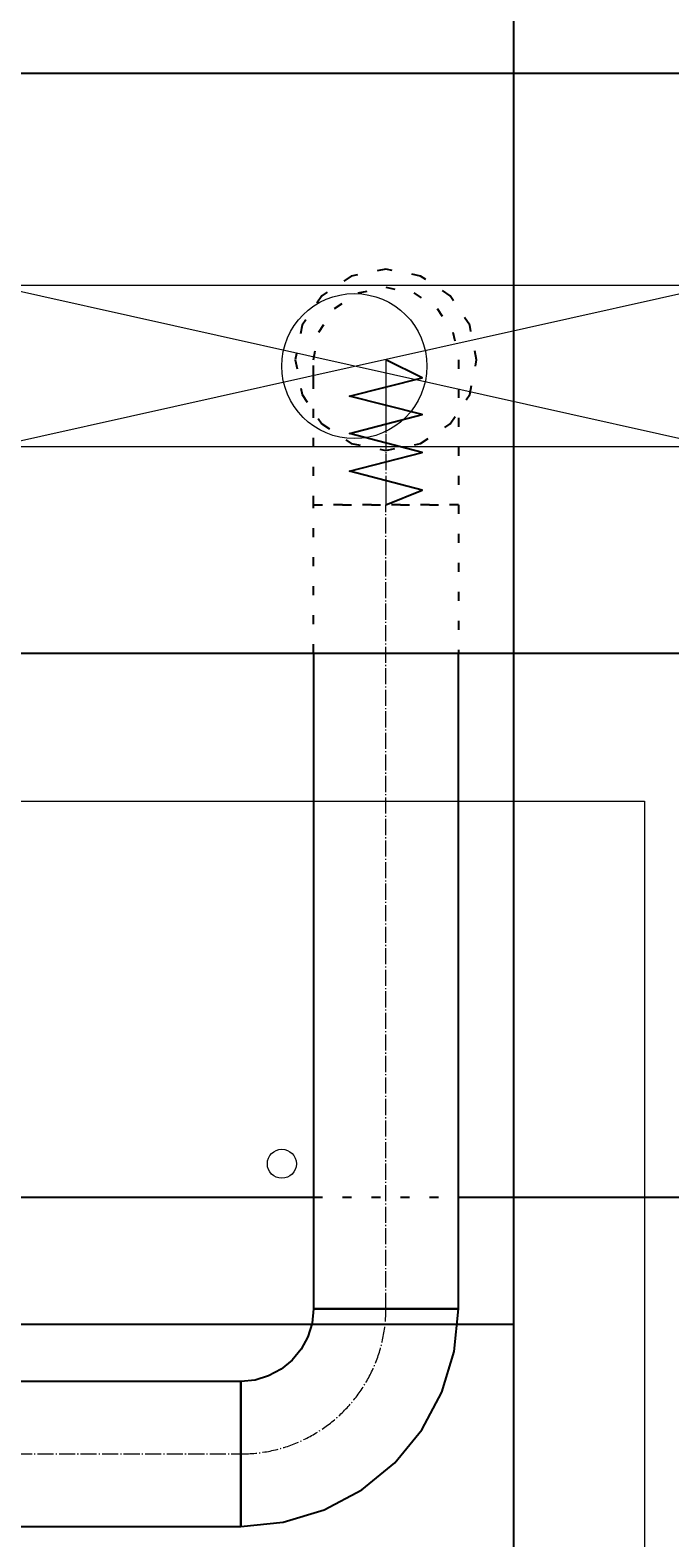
# Model space of a CAD drawing. Header units: centimetres. Extents: x -228435 to 46820, y -89367 to 152985.
# Tile 55 of 256: x -23987 to -23105, y 12384 to 14463. Entities that reach past the tile are written whole.
import ezdxf

# ---------------------------------------------------------------- set-up
doc = ezdxf.new("R2010")
doc.units = ezdxf.units.CM
doc.header["$LTSCALE"] = 50
doc.header["$PDMODE"] = 35
doc.header["$PDSIZE"] = 0.1
for name, pattern in [('CADVENT_CENTERLINE', [9.9, 7.4, -1, 0.5, -1]), ('CADVENT_HIDDEN', [0.8, 0.25, -0.55]), ('Kondygnacja  -0_5$0$HIDDEN', [9.525, 6.35, -3.175]), ('Kondygnacja  -0_5$0$HIDDEN2', [4.7625, 3.175, -1.5875])]:
    doc.linetypes.add(name, pattern=pattern)
doc.layers.get('0').update_dxf_attribs({"color": 8})
doc.layers.get('DEFPOINTS').update_dxf_attribs({"color": 8})
for name, color, linetype in [('01-103-Went PP_poziom-0_5$0$L_Nawiew', 250, 'Continuous'), ('bgde-nawiewEXP', 250, 'Continuous'), ('bgde-nawiewHIDDEN', 250, 'Continuous'), ('Kondygnacja  -0_5$0$ARCH_KONSTR_POWYŻEJ RZUTU', 8, 'Kondygnacja  -0_5$0$HIDDEN'), ('Kondygnacja  -0_5$0$ARCH_KONSTR_POWYŻEJ RZUTU_IST', 8, 'Kondygnacja  -0_5$0$HIDDEN2')]:
    doc.layers.add(name, color=color, linetype=linetype)
for name, color, linetype, lineweight in [('bgde-nawiewCEN', 7, 'Continuous', 13), ('bgde_nawiewnik', 11, 'Continuous', 5), ('Kondygnacja  -0_5$0$ARCH_INFO_WYMIARY', 8, 'Continuous', 9), ('SU Lampy kwadratowe  -05$0$ARCH_SUFITY_PODWIESZANE', 8, 'Continuous', 9)]:
    doc.layers.add(name, color=color, linetype=linetype, lineweight=lineweight)
doc.styles.add('Kondygnacja  -0_5$0$Romans', font='Romans.shx', dxfattribs={"width": 0.7})
doc.dimstyles.new('Kondygnacja  -0_5$0$Wymiary 1-100', dxfattribs={"dimtxt": 12, "dimasz": 10, "dimexe": 5, "dimexo": 0, "dimgap": 4, "dimtad": 1, "dimrnd": 0.5, "dimzin": 12, "dimdsep": 46, "dimtxsty": 'Kondygnacja  -0_5$0$Romans', "dimblk": 'Kondygnacja  -0_5$0$_Oblique', "dimcen": 10, "dimdle": 10, "dimclrt": 55, "dimazin": 0, "dimtfac": 1, "dimtmove": 1, "dimatfit": 3, "dimfxl": 8, "dimfxlon": 1, "dimtolj": 1, "dimtzin": 0, "dimarcsym": 0})

# ---------------------------------------------------------------- blocks, each defined once
blk = doc.blocks.new('SU Lampy kwadratowe  -05')
at = {"layer": 'SU Lampy kwadratowe  -05$0$ARCH_SUFITY_PODWIESZANE'}
blk.add_lwpolyline([(9620, 5840), (9800, 5840), (9800, 5660), (9620, 5660)], close=True, dxfattribs=at)
blk.add_circle((9750, 5790), 2, dxfattribs=at)
blk = doc.blocks.new('Kondygnacja  -0_5$0$konstrukcja istniejąca -0.5')
at = {"layer": 'Kondygnacja  -0_5$0$ARCH_KONSTR_POWYŻEJ RZUTU_IST', "ltscale": 10}
for points in [[(9782, 5025), (9782, 6175)], [(8738, 5767.89), (9782, 5767.89)]]:
    blk.add_lwpolyline(points, dxfattribs=at)
blk = doc.blocks.new('Kondygnacja  -0_5$0$_Oblique')
at = {"color": 0, "linetype": 'ByBlock', "lineweight": -2}
blk.add_line((-0.5, -0.5), (0.5, 0.5), dxfattribs=at)
blk = doc.blocks.new('*D212')
at = {"layer": 'DEFPOINTS', "color": 0}
for p in [(-30586.3, 81900), (-30681.1, 12489.5), (9064, 12489.5)]:
    blk.add_point(p, dxfattribs=at)
at = {"layer": 'Kondygnacja  -0_5$0$ARCH_INFO_WYMIARY', "color": 0, "lineweight": -2}
for p, q in [((-30673.1, 81900), (-30686.1, 81900)), ((-30681.1, 81910), (-30681.1, 12479.5)), ((-30673.1, 12489.5), (-30686.1, 12489.5))]:
    blk.add_line(p, q, dxfattribs=at)
at = {"layer": 'Kondygnacja  -0_5$0$ARCH_INFO_WYMIARY', "color": 0, "lineweight": -2, "xscale": 10, "yscale": 10, "zscale": 10}
for p, rotation in [((-30681.1, 81900), 90), ((-30681.1, 12489.5), 270)]:
    blk.add_blockref('Kondygnacja  -0_5$0$_Oblique', p, dxfattribs=dict(at, rotation=rotation))
at = {"layer": 'Kondygnacja  -0_5$0$ARCH_INFO_WYMIARY', "color": 55, "insert": (-30691.1, 47194.8), "char_height": 12, "attachment_point": 5, "rotation": 90, "style": 'Kondygnacja  -0_5$0$Romans'}
blk.add_mtext('\\A1;69410.5', dxfattribs=at)
blk = doc.blocks.new('A$C066D7839')
at = {"layer": 'bgde_nawiewnik'}
for p, q in [((-50, -11.15), (-50, 11.15)), ((-50, 11.15), (50, 11.15)), ((-50, -11.15), (50, 11.15)), ((50, -11.15), (-50, 11.15)), ((50, 11.15), (50, -11.15)), ((50, -11.15), (-50, -11.15))]:
    blk.add_line(p, q, dxfattribs=at)
blk.add_circle((0, 0), 10, dxfattribs=at)

msp = doc.modelspace()

# ---------------------------------------------------------------- linework, layer by layer
at = {"layer": 'bgde-nawiewCEN', "linetype": 'CADVENT_CENTERLINE', "ltscale": 0.06}
for p, q in [((-23496.498, 14008.685), (-23496.498, 14008.211)), ((-23496.498, 14008.211), (-23496.498, 14007.085)), ((-23496.498, 14007.085), (-23496.498, 14004.893)), ((-23496.498, 14004.893), (-23496.498, 14001.278)), ((-23496.498, 14001.278), (-23496.498, 13995.885)), ((-23496.498, 13995.885), (-23496.498, 13988.359)), ((-23496.498, 13988.359), (-23496.498, 13978.344)), ((-23496.498, 13978.344), (-23496.498, 13965.485)), ((-23496.498, 13965.485), (-23496.498, 13949.426)), ((-23496.498, 13949.426), (-23496.498, 13929.811)), ((-23496.498, 13929.811), (-23496.498, 13906.285)), ((-23496.498, 13906.285), (-23496.498, 13878.493)), ((-23496.498, 13878.493), (-23496.498, 13827.382)), ((-23496.498, 13827.382), (-23496.498, 13808.685)), ((-23496.498, 12699.847), (-23496.498, 13808.685)), ((-26234.185, 12499.847), (-23696.498, 12499.847))]:
    msp.add_line(p, q, dxfattribs=at)
msp.add_arc((-23696.498, 12699.847), 200, 270, 0, dxfattribs=at)
at = {"layer": 'bgde-nawiewEXP', "linetype": 'Continuous'}
for points in [[(-54602.061, 14403.947), (-12174.813, 14403.947), (-12174.813, 13603.947), (-12164.813, 13603.947), (-12164.813, 14403.947), (-12174.813, 14403.947), (-12174.813, 13603.947)], [(-54602.061, 13603.947), (-12174.813, 13603.947)], [(-23596.498, 13603.947), (-23596.498, 12699.848), (-23396.498, 12699.848), (-23396.498, 13603.947)], [(-26390.185, 12853.743), (-23596.498, 12853.743)], [(-23396.498, 12853.743), (-21909.267, 12853.743), (-21909.267, 12153.743), (-21909.267, 12853.743), (-21795.878, 12853.743)]]:
    msp.add_lwpolyline(points, dxfattribs=at)
for points in [[(-23696.498, 12399.847), (-23637.971, 12405.612), (-23581.693, 12422.684), (-23529.827, 12450.407), (-23484.366, 12487.715), (-23447.057, 12533.176), (-23419.334, 12585.042), (-23402.262, 12641.32), (-23396.498, 12699.847), (-23596.498, 12699.847), (-23598.419, 12680.338), (-23604.11, 12661.579), (-23613.351, 12644.29), (-23625.787, 12629.137), (-23640.941, 12616.7), (-23658.23, 12607.459), (-23676.989, 12601.769), (-23696.498, 12599.847), (-23696.498, 12407.459)], [(-26234.185, 12399.847), (-23696.498, 12399.847), (-23696.498, 12599.847), (-26234.185, 12599.847), (-26234.185, 12407.459)]]:
    msp.add_lwpolyline(points, close=True, dxfattribs=at)
at = {"layer": 'bgde-nawiewHIDDEN', "linetype": 'CADVENT_HIDDEN'}
for points in [[(-23621.498, 14008.685), (-23611.983, 13960.85), (-23584.886, 13920.297), (-23544.333, 13893.2), (-23496.498, 13883.685), (-23448.663, 13893.2), (-23408.11, 13920.297), (-23381.013, 13960.85), (-23371.498, 14008.685), (-23381.013, 14056.521), (-23408.11, 14097.074), (-23448.663, 14124.17), (-23496.498, 14133.685), (-23544.333, 14124.17), (-23584.886, 14097.074), (-23611.983, 14056.521)], [(-23621.498, 14008.685), (-23611.983, 13960.85), (-23584.886, 13920.297), (-23544.333, 13893.2), (-23496.498, 13883.685), (-23448.663, 13893.2), (-23408.11, 13920.297), (-23381.013, 13960.85), (-23371.498, 14008.685), (-23381.013, 14056.521), (-23408.11, 14097.074), (-23448.663, 14124.17), (-23496.498, 14133.685), (-23544.333, 14124.17), (-23584.886, 14097.074), (-23611.983, 14056.521)], [(-23596.498, 13988.359), (-23596.498, 14008.685), (-23588.886, 14046.954), (-23567.209, 14079.396), (-23534.766, 14101.073), (-23496.498, 14108.685), (-23458.23, 14101.073), (-23425.787, 14079.396), (-23404.11, 14046.954), (-23396.498, 14008.685), (-23396.498, 13808.685), (-23596.498, 13808.685), (-23596.498, 13978.344)]]:
    msp.add_lwpolyline(points, close=True, dxfattribs=at)
at = {"layer": 'bgde-nawiewHIDDEN'}
msp.add_lwpolyline([(-23496.498, 13808.685), (-23446.498, 13828.781), (-23546.498, 13854.877), (-23446.498, 13880.909), (-23546.498, 13907.171), (-23446.498, 13933.242), (-23546.498, 13958.662), (-23446.498, 13983.685), (-23496.498, 14008.685)], dxfattribs=at)
at = {"layer": 'bgde-nawiewHIDDEN', "linetype": 'CADVENT_HIDDEN'}
for points in [[(-23596.498, 13603.947), (-23596.498, 13808.685), (-23396.498, 13808.685), (-23396.498, 13603.947)], [(-23596.498, 12853.743), (-23396.498, 12853.743)]]:
    msp.add_lwpolyline(points, dxfattribs=at)

# ---------------------------------------------------------------- block references
at = {"layer": '01-103-Went PP_poziom-0_5$0$L_Nawiew', "xscale": 10, "yscale": 10, "zscale": 10}
msp.add_blockref('A$C066D7839', (-23540, 14000, 1920), dxfattribs=at)
at = {"layer": 'Kondygnacja  -0_5$0$ARCH_KONSTR_POWYŻEJ RZUTU', "xscale": 10, "yscale": 10, "zscale": 10}
msp.add_blockref('Kondygnacja  -0_5$0$konstrukcja istniejąca -0.5', (-121140, -45000), dxfattribs=at)
at = {"layer": 'SU Lampy kwadratowe  -05$0$ARCH_SUFITY_PODWIESZANE', "xscale": 10, "yscale": 10, "zscale": 10}
msp.add_blockref('SU Lampy kwadratowe  -05', (-121140, -45000), dxfattribs=at)

# ---------------------------------------------------------------- dimensions: what is measured, and where the dimension line sits
at = {"layer": 'Kondygnacja  -0_5$0$ARCH_INFO_WYMIARY'}
dim = msp.add_linear_dim(base=(-30681.114, 12489.5), p1=(-30586.301, 81900), p2=(9064, 12489.5), angle=90, dimstyle='Kondygnacja  -0_5$0$Wymiary 1-100', dxfattribs=at)
dim.commit()
dim.dimension.update_dxf_attribs({"geometry": '*D212', "text_midpoint": (-30691.114, 47194.75)})

doc.saveas('drawing.dxf')
